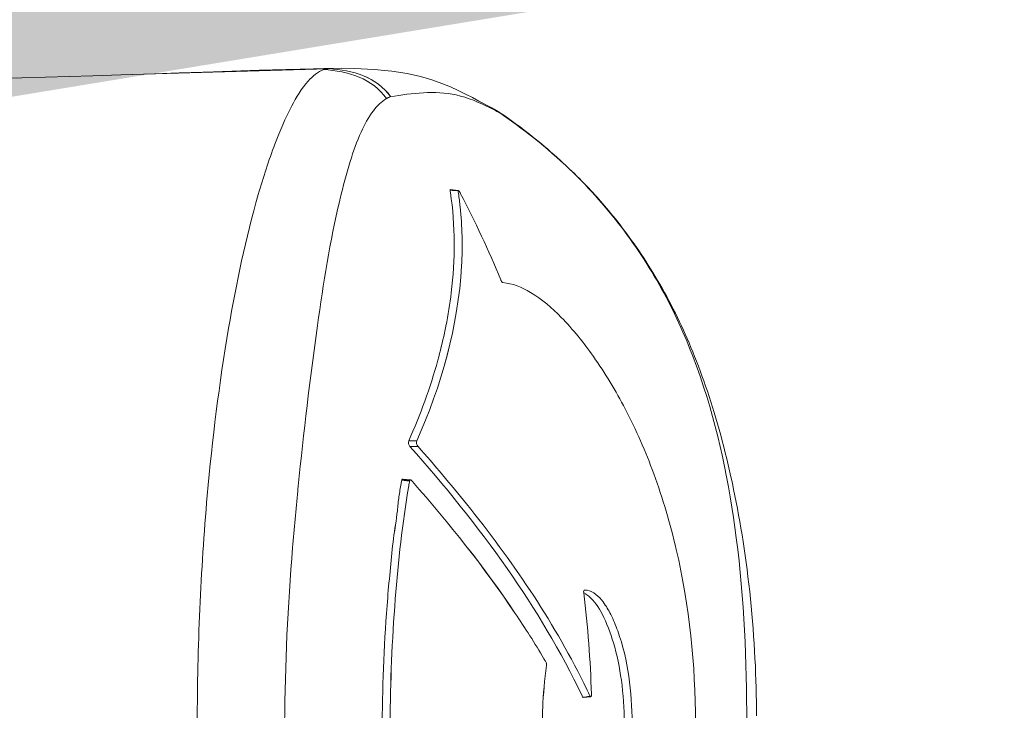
# Model space of a CAD drawing. Header units: millimetres. Extents: x -125266 to 274256, y -711690 to -301689.
# Tile 226 of 256: x -60295 to -60256, y -349512 to -349485. Entities that reach past the tile are written whole.
import ezdxf

# ---------------------------------------------------------------- set-up
doc = ezdxf.new("R2010")
doc.units = ezdxf.units.MM
doc.linetypes.add('CONTINOUS', pattern=[0])
for name, color, linetype, lineweight in [('ARCH', 7, 'Continuous', 0), ('Equipment', 8, 'Continuous', 0), ('Legend', 5, 'Continuous', 0), ('MEPTEK HVAC-Kitchen Fresh Air Duct', 3, 'Continuous', 30), ('MEPTEK-TEXT1', 7, 'Continuous', 30)]:
    doc.layers.add(name, color=color, linetype=linetype, lineweight=lineweight)
doc.layers.add('Equipment Name', color=7, linetype='Continuous')
doc.layers.add('Light Equipment', color=8, linetype='Continuous')
doc.styles.get("Standard").update_dxf_attribs({"font": 'ARIALN.TTF'})
doc.styles.add('Times New Roman', font='times.ttf', dxfattribs={"height": 150})
doc.dimstyles.new('ARA-125', dxfattribs={"dimtxt": 200, "dimasz": 75, "dimexe": 0, "dimexo": 75, "dimgap": 7.5, "dimtad": 0, "dimdec": 0, "dimrnd": 5, "dimdsep": 46, "dimtxsty": 'Times New Roman', "dimblk": 'ARCHTICK', "dimcen": 56.25, "dimdle": 56.25, "dimclrd": 256, "dimclre": 256, "dimclrt": 256, "dimazin": 3, "dimtfac": 1, "dimtdec": 0, "dimtix": 1, "dimtmove": 1, "dimatfit": 3, "dimfxl": 0, "dimtolj": 1, "dimlwd": -1, "dimlwe": 0, "dimarcsym": 0})

# ---------------------------------------------------------------- blocks, each defined once
blk = doc.blocks.new('A$Cd2e81cef')
at = {"layer": 'Equipment', "lineweight": 0}
for p, q in [((303.704, 516.188), (302.508, 475.895)), ((302.475, 474.807), (302.508, 475.895)), ((302.475, 474.807), (302.235, 466.707)), ((302.408, 472.6), (302.475, 474.807)), ((302.424, 473.181), (302.402, 472.529)), ((302.234, 466.881), (302.408, 472.6)), ((302.402, 472.529), (302.394, 472.284)), ((302.386, 472.061), (302.379, 471.86)), ((302.394, 472.284), (302.386, 472.061)), ((302.379, 471.86), (302.37, 471.609)), ((302.365, 471.452), (302.355, 471.18)), ((302.37, 471.609), (302.365, 471.452)), ((302.355, 471.18), (302.296, 469.403)), ((302.296, 469.403), (302.267, 468.358)), ((302.267, 468.358), (302.241, 467.261)), ((318.529, 467.88), (318.555, 467.882)), ((318.555, 467.882), (318.619, 467.889)), ((318.619, 467.889), (318.674, 467.894)), ((318.674, 467.894), (318.711, 467.898)), ((302.237, 467.055), (302.228, 466.692)), ((302.241, 467.261), (302.237, 467.055)), ((302.217, 466.182), (302.221, 466.67)), ((302.221, 466.67), (302.222, 466.708)), ((302.228, 466.692), (302.227, 466.672)), ((302.228, 466.707), (302.234, 466.881)), ((318.259, 463.803), (318.28, 463.499)), ((318.268, 463.783), (318.28, 463.77)), ((318.28, 463.77), (318.3, 463.5)), ((318.302, 463.84), (318.309, 463.745)), ((318.309, 463.745), (318.313, 463.686)), ((318.313, 463.686), (318.317, 463.635)), ((318.317, 463.635), (318.321, 463.584)), ((318.321, 463.584), (318.325, 463.533)), ((316.762, 463.566), (316.763, 463.251)), ((316.983, 463.516), (316.983, 463.201)), ((318.348, 463.423), (318.303, 463.462)), ((318.308, 463.529), (318.325, 463.533)), ((306.956, 461.945), (306.985, 461.633)), ((306.975, 461.951), (306.965, 461.952)), ((306.975, 461.951), (306.978, 461.917)), ((306.978, 461.917), (306.985, 461.855)), ((306.985, 461.855), (307.007, 461.638)), ((303.498, 460.829), (303.738, 460.378)), ((303.74, 460.375), (303.738, 460.378)), ((304.139, 459.721), (303.984, 459.971)), ((310.483, 459.968), (310.472, 459.972)), ((304.139, 459.721), (304.255, 459.562)), ((326.718, 456.799), (326.766, 456.777)), ((326.761, 456.737), (326.75, 456.629)), ((326.751, 456.463), (326.785, 456.757)), ((326.765, 456.777), (326.761, 456.737)), ((322.743, 456.646), (322.827, 456.536)), ((326.592, 456.549), (326.663, 456.515)), ((326.663, 456.515), (326.686, 456.505)), ((326.686, 456.505), (326.734, 456.482)), ((326.744, 456.58), (326.734, 456.482)), ((326.734, 456.482), (326.744, 456.476)), ((326.75, 456.629), (326.744, 456.58))]:
    blk.add_line(p, q, dxfattribs=at)
for points in [[(302.217, 466.182), (302.227, 465.688), (302.263, 464.914), (302.328, 464.226), (302.423, 463.624), (302.54, 463.107), (302.671, 462.662), (302.808, 462.278), (302.948, 461.94), (303.088, 461.632), (303.227, 461.349), (303.365, 461.08), (303.498, 460.829)], [(303.739, 460.375), (303.817, 460.234), (303.909, 460.074)], [(303.909, 460.074), (304.009, 459.914), (304.103, 459.773)], [(304.255, 459.562), (304.333, 459.456), (304.408, 459.354), (304.483, 459.254), (304.559, 459.155), (304.635, 459.055), (304.714, 458.954), (304.795, 458.85), (304.879, 458.743), (304.968, 458.633), (305.061, 458.518), (305.158, 458.399), (305.261, 458.276), (305.367, 458.151), (305.477, 458.024), (305.587, 457.897), (305.698, 457.772), (305.808, 457.65), (305.916, 457.533), (306.021, 457.419), (306.125, 457.309), (306.228, 457.202), (306.329, 457.098), (306.428, 456.997), (306.526, 456.899), (306.621, 456.804), (306.715, 456.713), (306.806, 456.625), (306.896, 456.54), (306.983, 456.458), (307.07, 456.378), (307.155, 456.3), (307.239, 456.224), (307.324, 456.149), (307.41, 456.074), (307.497, 455.997), (307.589, 455.919), (307.684, 455.839), (307.783, 455.756), (307.886, 455.671), (307.992, 455.584), (308.101, 455.496), (308.213, 455.407), (308.328, 455.317), (308.445, 455.227), (308.564, 455.137), (308.686, 455.045), (308.811, 454.954), (308.938, 454.862), (309.067, 454.769), (309.199, 454.677), (309.334, 454.584), (309.471, 454.491), (309.611, 454.398), (309.753, 454.306), (309.897, 454.213), (310.043, 454.121), (310.192, 454.03), (310.343, 453.938), (310.496, 453.848), (310.651, 453.758), (310.807, 453.669), (310.966, 453.581), (311.126, 453.494), (311.288, 453.407), (311.451, 453.322), (311.615, 453.239), (311.779, 453.156), (311.944, 453.075), (312.11, 452.996), (312.274, 452.919), (312.439, 452.843), (312.603, 452.77), (312.769, 452.696), (312.939, 452.623), (313.113, 452.55), (313.29, 452.477), (313.471, 452.404), (313.655, 452.331), (313.843, 452.259), (314.033, 452.187), (314.227, 452.116), (314.424, 452.046), (314.624, 451.976), (314.826, 451.907), (315.031, 451.839), (315.239, 451.771), (315.449, 451.705), (315.661, 451.639), (315.877, 451.575), (316.095, 451.511), (316.315, 451.448), (316.539, 451.387), (316.765, 451.326), (316.994, 451.266), (317.225, 451.207), (317.459, 451.15), (317.695, 451.093), (317.932, 451.038), (318.172, 450.984), (318.414, 450.931), (318.658, 450.88), (318.904, 450.829), (319.152, 450.78), (319.403, 450.732), (319.656, 450.686), (319.912, 450.64), (320.17, 450.596), (320.432, 450.553), (320.696, 450.511), (320.964, 450.47), (321.235, 450.431), (321.51, 450.393), (321.788, 450.356), (322.07, 450.321), (322.353, 450.287), (322.64, 450.255), (322.928, 450.225), (323.217, 450.196), (323.508, 450.169), (323.8, 450.144), (324.092, 450.121), (324.384, 450.1), (324.675, 450.08), (324.965, 450.062), (325.254, 450.047), (325.541, 450.033), (325.826, 450.021), (326.11, 450.01), (326.392, 450.002), (326.672, 449.995), (326.949, 449.989), (327.222, 449.986), (327.491, 449.983)]]:
    blk.add_lwpolyline(points, dxfattribs=at)
for centre, radius, start, end in [((327.804, 370.226), 101.595, 90.01706, 95.03229), ((311.08, 467.433), 8.881, 184.6908, 184.9322), ((305.372, 465.904), 3.256, 162.5679, 163.1344), ((314.115, 437.766), 29.28, 103.3127, 103.4262), ((315, 483.896), 20.326, 279.3479, 279.7119), ((324.456, 428.484), 35.581, 99.6094, 99.9221), ((308.676, 480.252), 18.492, 281.2374, 282.0985), ((308.96, 474.47), 12.675, 260.9899, 261.4231), ((308.971, 474.181), 12.696, 261.098, 261.5295), ((326.633, 498.995), 42.236, 242.4436, 247.5038), ((309.002, 474.395), 12.912, 261.5352, 263.8616), ((324.11, 473.88), 24.464, 214.6473, 215.3344), ((310.219, 459.361), 0.662, 64.4091, 66.547), ((342.288, 487.013), 33.391, 239.3504, 239.6184), ((323.164, 456.691), 0.576, 177.7127, 188.6079), ((327.881, 498.533), 42.119, 262.9213, 268.3244), ((338.83, 482.176), 28.398, 243.6295, 244.4737), ((326.653, 456.692), 0.26, 269.1963, 274.2656)]:
    blk.add_arc(centre, radius, start, end, dxfattribs=at)
for points, start_tangent, end_tangent in [([(318.892, 471.429), (312.362, 470.596), (307.145, 469.437), (305.175, 468.79), (303.689, 468.132), (302.715, 467.487), (302.266, 466.88)], (-0.996065, -0.088621), (-0.29848, -0.954416)), ([(318.711, 467.898), (320.927, 468.1), (327.774, 468.413)], (0.995066, 0.099214), (0.999959, 0.009101)), ([(307.373, 466.259), (312.256, 467.127), (318.529, 467.88)], (0.973127, 0.230268), (0.994938, 0.100491)), ([(302.256, 466.849), (302.228, 466.707)], (-0.288999, -0.957329), (-0.03212, -0.999484)), ([(303.326, 464.273), (302.511, 465.336), (302.232, 466.67)], (-0.824735, 0.56552), (-0.08599, 0.996296)), ([(302.266, 466.88), (302.562, 465.502), (303.399, 464.433)], (0.083056, -0.996545), (0.826972, -0.562244)), ([(303.399, 464.433), (303.877, 464.945), (304.706, 465.424), (305.855, 465.849), (307.316, 466.246)], (0.493413, 0.869795), (0.972669, 0.232196)), ([(303.326, 464.273), (303.399, 464.433)], (0.329393, 0.944193), (0.493413, 0.869795)), ([(318.429, 463.861), (318.943, 463.948), (319.49, 464.008), (320.579, 464.159), (321.718, 464.281), (322.888, 464.387), (327.774, 464.6)], (0.985723, 0.168372), (0.99998, 0.006283)), ([(303.763, 460.39), (303.26, 461.717), (303.326, 464.273)], (-0.451452, 0.892295), (0.160114, 0.987098)), ([(318.516, 463.566), (322.932, 464.091), (327.774, 464.289)], (0.985966, 0.166945), (0.999995, 0.003268)), ([(316.983, 463.516), (316.762, 463.566)], (-0.745057, 0.667001), (-0.911159, -0.412056)), ([(318.302, 463.84), (318.269, 463.826), (318.259, 463.803)], (-0.986773, -0.162107), (0.093353, -0.995633)), ([(318.259, 463.803), (318.262, 463.793), (318.268, 463.783)], (0.093353, -0.995633), (0.586921, -0.809644)), ([(307.621, 461.557), (309.929, 461.502), (316.763, 463.251)], (0.994256, -0.107029), (0.913123, 0.407683)), ([(312.552, 462.17), (313.614, 462.43), (316.762, 463.566)], (0.977794, 0.209569), (0.912924, 0.408129)), ([(316.763, 463.251), (316.983, 463.201)], (0.917725, 0.397216), (0.755875, -0.654716)), ([(316.983, 463.516), (321.744, 459.725), (326.718, 456.799)], (0.747402, -0.664373), (0.904416, -0.426652)), ([(316.983, 463.201), (319.22, 461.31), (326.216, 456.732)], (0.747568, -0.664185), (0.895958, -0.44414)), ([(318.28, 463.499), (318.287, 463.516), (318.308, 463.529)], (-0.065481, 0.997854), (0.943333, 0.331848)), ([(318.303, 463.462), (318.287, 463.481), (318.28, 463.499)], (-0.733188, 0.680026), (-0.065481, 0.997854)), ([(325.265, 458.286), (323.494, 459.407), (318.348, 463.423)], (-0.860303, 0.509783), (-0.749844, 0.661615)), ([(307.069, 461.937), (310.981, 461.906), (312.28, 462.114)], (0.988816, -0.14914), (0.980833, 0.19485)), ([(306.965, 461.952), (306.958, 461.95), (306.956, 461.945)], (-0.992973, -0.118345), (0.009018, -0.999959)), ([(306.991, 461.63), (306.994, 461.637), (307.007, 461.638)], (-0.147854, 0.989009), (0.990952, -0.134215)), ([(307.093, 461.55), (307.057, 461.571), (306.991, 461.63)], (-0.876633, 0.48116), (-0.147854, 0.989009)), ([(303.984, 459.971), (303.74, 460.375)], (-0.568547, 0.822651), (-0.468462, 0.883484)), ([(303.984, 459.971), (303.764, 460.388)], (-0.478427, 0.878128), (-0.451663, 0.892189)), ([(327.774, 450.369), (320.546, 450.776), (314.271, 452.18), (311.489, 453.343), (308.904, 454.906), (306.461, 456.977), (304.152, 459.731)], (-1, 0), (-0.578367, 0.815777)), ([(310.584, 459.897), (310.578, 459.91), (310.505, 459.958)], (-0.071251, 0.997458), (-0.901648, 0.432471)), ([(327.774, 452.37), (321.002, 453.12), (318.044, 454), (315.517, 455.114), (313.472, 456.353), (311.941, 457.612), (310.966, 458.809), (310.584, 459.897)], (-1, 0.00097), (-0.071251, 0.997458)), ([(325.527, 458.188), (325.429, 458.205)], (-0.991225, -0.132187), (0.177979, 0.984034)), ([(327.774, 458.351), (327.192, 458.335), (325.527, 458.188)], (-0.999955, -0.009439), (-0.991225, -0.132187)), ([(322.69, 456.735), (322.651, 456.737), (322.588, 456.714)], (-0.994025, 0.109152), (-0.040427, -0.999183)), ([(322.678, 456.736), (322.743, 456.646)], (0.521288, -0.853381), (0.613566, -0.789643)), ([(326.782, 456.757), (326.778, 456.767), (326.765, 456.777)], (0.104649, 0.994509), (-0.904715, 0.426018)), ([(322.594, 456.605), (323.05, 455.975), (323.539, 455.677), (324.179, 455.407), (327.774, 454.843)], (0.149587, -0.988749), (0.999977, -0.006724)), ([(322.827, 456.536), (323.518, 456.018), (324.64, 455.573), (326.107, 455.265), (327.774, 455.148)], (0.619322, -0.785137), (0.999984, -0.00562)), ([(326.751, 456.463), (326.745, 456.452), (326.672, 456.433)], (-0.082465, -0.996594), (-0.997265, -0.073909)), ([(326.744, 456.476), (326.75, 456.469), (326.751, 456.463)], (0.76242, -0.647083), (-0.082465, -0.996594))]:
    blk.add_spline(points, degree=3, dxfattribs=dict(at, start_tangent=start_tangent, end_tangent=end_tangent))
blk = doc.blocks.new('ARCH')
at = {"layer": 'Legend', "ltscale": 15}
h = blk.add_hatch(dxfattribs=at)
h.set_pattern_fill('SACNCR', color=8, scale=25, style=0)
h.paths.add_polyline_path([(-61250.088, -341786.991), (-61250.088, -342091.08), (-61250.083, -342091.08), (-61250.092, -342141.08), (-61250.088, -344307.944), (-61181.176, -344307.944), (-61181.176, -344307.917), (-61169.146, -344307.918), (-60630.753, -344307.944), (-60630.795, -344919.986), (-60630.796, -344932.016), (-61250.088, -344932.016), (-61250.088, -351457.055), (-61395.169, -351457.055), (-61395.174, -351557.055), (-60383.163, -351557.055), (-60383.163, -352683.696), (-61393.161, -352683.696), (-61393.178, -352783.696), (-60283.163, -352783.696), (-60283.163, -351457.055), (-61150.088, -351457.055), (-61150.088, -346631.991), (-57589.316, -346631.991), (-57474.439, -346517.115), (-57545.15, -346446.404), (-57630.737, -346531.991), (-57700.737, -346531.991), (-57700.737, -346581.991), (-58200.737, -346581.991), (-58200.737, -346531.991), (-58300.737, -346531.991), (-58300.737, -346581.991), (-58800.737, -346581.991), (-58800.737, -346531.991), (-58980.796, -346531.991), (-58980.796, -346426.033), (-59030.796, -346426.033), (-59030.796, -346026.033), (-58980.796, -346026.033), (-58980.796, -345956.033), (-59080.796, -345956.033), (-59080.796, -346531.991), (-61150.088, -346531.991), (-61150.088, -345032.016), (-60530.796, -345032.016), (-60530.796, -344606.991), (-59080.796, -344606.991), (-59080.796, -345032.033), (-58980.796, -345032.033), (-58980.796, -344506.991), (-60530.796, -344506.991), (-60530.796, -344207.944), (-61150.088, -344207.944), (-61150.088, -341886.991), (-56700.088, -341886.991), (-56700.088, -344932.033), (-58020.796, -344932.033), (-58020.796, -345032.033), (-56700.088, -345032.033), (-56700.088, -345601.342), (-56785.717, -345686.971), (-56715.006, -345757.682), (-56600.088, -345642.763), (-56600.088, -341886.991), (-51541.432, -341886.991), (-51541.432, -345439.412, 0.002965), (-51441.432, -345409.725), (-51441.432, -341886.991), (-47645.927, -341886.991), (-47645.927, -344723.181), (-47445.927, -344723.181), (-47445.927, -344623.181), (-47545.927, -344623.181), (-47545.927, -341886.991), (-45935.927, -341886.991), (-45935.927, -344623.181), (-46521.927, -344623.181), (-46521.927, -344723.181), (-45835.927, -344723.181), (-45835.927, -341786.991), (-45958.876, -341786.991), (-45958.876, -341787.859), (-46008.876, -341787.856)])
h = blk.add_hatch(dxfattribs=at)
h.set_pattern_fill('SACNCR', color=8, scale=25, style=0)
h.paths.add_polyline_path([(-61250.088, -341786.991), (-61250.088, -342091.08), (-61250.083, -342091.08), (-61250.092, -342141.08), (-61250.088, -344307.944), (-61181.176, -344307.944), (-61181.176, -344307.917), (-61169.146, -344307.918), (-60630.753, -344307.944), (-60630.795, -344919.986), (-60630.796, -344932.016), (-61250.088, -344932.016), (-61250.088, -351457.055), (-61395.169, -351457.055), (-61395.174, -351557.055), (-60383.163, -351557.055), (-60383.163, -352683.696), (-61393.161, -352683.696), (-61393.178, -352783.696), (-60283.163, -352783.696), (-60283.163, -351457.055), (-61150.088, -351457.055), (-61150.088, -346631.991), (-57589.316, -346631.991), (-57474.439, -346517.115), (-57545.15, -346446.404), (-57630.737, -346531.991), (-57700.737, -346531.991), (-57700.737, -346581.991), (-58200.737, -346581.991), (-58200.737, -346531.991), (-58300.737, -346531.991), (-58300.737, -346581.991), (-58800.737, -346581.991), (-58800.737, -346531.991), (-58980.796, -346531.991), (-58980.796, -346426.033), (-59030.796, -346426.033), (-59030.796, -346026.033), (-58980.796, -346026.033), (-58980.796, -345956.033), (-59080.796, -345956.033), (-59080.796, -346531.991), (-61150.088, -346531.991), (-61150.088, -345032.016), (-60530.796, -345032.016), (-60530.796, -344606.991), (-59080.796, -344606.991), (-59080.796, -345032.033), (-58980.796, -345032.033), (-58980.796, -344506.991), (-60530.796, -344506.991), (-60530.796, -344207.944), (-61150.088, -344207.944), (-61150.088, -341886.991), (-56700.088, -341886.991), (-56700.088, -344932.033), (-58020.796, -344932.033), (-58020.796, -345032.033), (-56700.088, -345032.033), (-56700.088, -345601.342), (-56785.717, -345686.971), (-56715.006, -345757.682), (-56600.088, -345642.763), (-56600.088, -341886.991), (-51541.432, -341886.991), (-51541.432, -345439.412, 0.002965), (-51441.432, -345409.725), (-51441.432, -341886.991), (-47645.927, -341886.991), (-47645.927, -344723.181), (-47445.927, -344723.181), (-47445.927, -344623.181), (-47545.927, -344623.181), (-47545.927, -341886.991), (-45935.927, -341886.991), (-45935.927, -344623.181), (-46521.927, -344623.181), (-46521.927, -344723.181), (-45835.927, -344723.181), (-45835.927, -341786.991), (-45958.876, -341786.991), (-45958.876, -341787.859), (-46008.876, -341787.856)])
at = {"layer": 'Legend'}
h = blk.add_hatch(dxfattribs=at)
h.set_pattern_fill('STARS', color=8, scale=10)
h.set_pattern_definition([(0, (0, 0), (0, 54.9926), [31.75, -31.75]), (60, (0, 0), (-47.624989, 27.4963), [31.75, -31.75]), (120, (15.875, 27.496), (-47.624989, -27.4963), [31.75, -31.75])])
edge = h.paths.add_edge_path()
edge.add_arc((-54302.691, -350408.01), 3690.308, 160.836283, 191.66269, ccw=False)
edge.add_arc((-60350.34, -348256.159), 2729.003, 339.842064, 374.084843)
edge.add_line((-57703.38, -347592.033), (-57806.604, -347592.033))
edge.add_arc((-60350.34, -348256.159), 2629.003, -20.176542, 14.632316, ccw=False)
edge.add_arc((-54302.691, -350408.01), 3790.308, 160.822957, 191.12402)
edge.add_arc((-59222.417, -351398.776), 1228.352, -57.450296, 12.195579, ccw=False)
edge.add_line((-58561.525, -352434.184), (-60283.163, -352434.184))
edge.add_line((-60283.163, -352434.184), (-60283.163, -352534.184))
edge.add_line((-60283.163, -352534.184), (-58536.27, -352534.184))
edge.add_arc((-59548.393, -350742.805), 2057.531, 299.466303, 300.807517)
edge.add_arc((-59222.417, -351398.776), 1328.352, 303.222831, 370.618387)
at = {"layer": 'Light Equipment', "lineweight": 0}
for p, q in [((-60332.232, -349488.759), (-60291.94, -349487.563)), ((-60290.852, -349487.53), (-60291.94, -349487.563)), ((-60290.852, -349487.53), (-60282.751, -349487.29)), ((-60288.644, -349487.463), (-60290.852, -349487.53)), ((-60289.225, -349487.479), (-60288.573, -349487.457)), ((-60282.925, -349487.288), (-60288.644, -349487.463)), ((-60288.573, -349487.457), (-60288.328, -349487.449)), ((-60288.328, -349487.449), (-60288.105, -349487.441)), ((-60288.105, -349487.441), (-60287.904, -349487.434)), ((-60287.904, -349487.434), (-60287.653, -349487.425)), ((-60287.653, -349487.425), (-60287.496, -349487.42)), ((-60287.496, -349487.42), (-60287.224, -349487.41)), ((-60287.224, -349487.41), (-60285.447, -349487.351)), ((-60285.447, -349487.351), (-60284.402, -349487.322)), ((-60284.402, -349487.322), (-60283.305, -349487.296)), ((-60283.305, -349487.296), (-60283.099, -349487.292)), ((-60283.099, -349487.292), (-60282.736, -349487.283)), ((-60282.751, -349487.283), (-60282.925, -349487.288)), ((-60282.714, -349487.276), (-60282.752, -349487.277)), ((-60282.736, -349487.283), (-60282.717, -349487.282)), ((-60282.226, -349487.272), (-60282.714, -349487.276)), ((-60276.873, -349488.553), (-60276.422, -349488.793)), ((-60276.419, -349488.795), (-60276.422, -349488.793)), ((-60275.766, -349489.194), (-60276.015, -349489.039)), ((-60275.766, -349489.194), (-60275.606, -349489.31)), ((-60277.995, -349492.03), (-60277.996, -349492.02)), ((-60277.995, -349492.03), (-60277.961, -349492.033)), ((-60277.989, -349492.011), (-60277.677, -349492.04)), ((-60277.961, -349492.033), (-60277.899, -349492.039)), ((-60277.899, -349492.039), (-60277.682, -349492.062)), ((-60276.012, -349495.538), (-60276.017, -349495.527)), ((-60279.61, -349501.817), (-60279.295, -349501.817)), ((-60279.56, -349502.038), (-60279.245, -349502.038)), ((-60279.847, -349503.314), (-60279.543, -349503.335)), ((-60279.827, -349503.323), (-60279.814, -349503.335)), ((-60283.933, -349503.674), (-60283.938, -349503.729)), ((-60283.926, -349503.61), (-60283.933, -349503.674)), ((-60283.924, -349503.584), (-60283.926, -349503.61)), ((-60279.884, -349503.357), (-60279.789, -349503.364)), ((-60279.814, -349503.335), (-60279.544, -349503.355)), ((-60279.789, -349503.364), (-60279.73, -349503.368)), ((-60279.73, -349503.368), (-60279.679, -349503.372)), ((-60279.679, -349503.372), (-60279.628, -349503.376)), ((-60279.628, -349503.376), (-60279.577, -349503.38)), ((-60279.573, -349503.363), (-60279.577, -349503.38)), ((-60279.467, -349503.403), (-60279.507, -349503.358)), ((-60283.938, -349503.729), (-60283.942, -349503.766)), ((-60272.69, -349507.798), (-60272.58, -349507.882)), ((-60272.843, -349511.773), (-60272.821, -349511.821)), ((-60272.593, -349511.647), (-60272.559, -349511.718)), ((-60272.559, -349511.718), (-60272.549, -349511.741)), ((-60272.549, -349511.741), (-60272.526, -349511.789)), ((-60272.821, -349511.82), (-60272.781, -349511.816)), ((-60272.507, -349511.806), (-60272.801, -349511.84)), ((-60272.781, -349511.816), (-60272.673, -349511.805)), ((-60272.673, -349511.805), (-60272.624, -349511.799)), ((-60272.624, -349511.799), (-60272.526, -349511.789)), ((-60272.526, -349511.789), (-60272.52, -349511.799))]:
    blk.add_line(p, q, dxfattribs=at)
for points in [[(-60282.226, -349487.272), (-60281.732, -349487.282), (-60280.958, -349487.318), (-60280.27, -349487.383), (-60279.668, -349487.478), (-60279.151, -349487.595), (-60278.706, -349487.726), (-60278.322, -349487.863), (-60277.984, -349488.003), (-60277.676, -349488.143), (-60277.393, -349488.282), (-60277.124, -349488.42), (-60276.873, -349488.553)], [(-60276.419, -349488.794), (-60276.278, -349488.872), (-60276.118, -349488.964)], [(-60276.118, -349488.964), (-60275.958, -349489.064), (-60275.817, -349489.158)], [(-60275.606, -349489.31), (-60275.5, -349489.388), (-60275.398, -349489.463), (-60275.298, -349489.538), (-60275.199, -349489.614), (-60275.099, -349489.69), (-60274.998, -349489.769), (-60274.894, -349489.85), (-60274.787, -349489.934), (-60274.677, -349490.023), (-60274.562, -349490.116), (-60274.443, -349490.213), (-60274.32, -349490.316), (-60274.195, -349490.422), (-60274.068, -349490.532), (-60273.941, -349490.642), (-60273.816, -349490.753), (-60273.694, -349490.863), (-60273.577, -349490.971), (-60273.463, -349491.076), (-60273.353, -349491.18), (-60273.246, -349491.283), (-60273.142, -349491.384), (-60273.041, -349491.483), (-60272.943, -349491.58), (-60272.848, -349491.676), (-60272.757, -349491.77), (-60272.669, -349491.861), (-60272.584, -349491.951), (-60272.502, -349492.038), (-60272.422, -349492.124), (-60272.344, -349492.21), (-60272.268, -349492.294), (-60272.193, -349492.379), (-60272.118, -349492.465), (-60272.041, -349492.552), (-60271.963, -349492.644), (-60271.883, -349492.739), (-60271.8, -349492.838), (-60271.715, -349492.941), (-60271.628, -349493.047), (-60271.54, -349493.156), (-60271.451, -349493.268), (-60271.362, -349493.383), (-60271.271, -349493.5), (-60271.181, -349493.619), (-60271.089, -349493.741), (-60270.998, -349493.866), (-60270.906, -349493.993), (-60270.813, -349494.122), (-60270.721, -349494.254), (-60270.628, -349494.389), (-60270.535, -349494.526), (-60270.442, -349494.665), (-60270.35, -349494.807), (-60270.257, -349494.952), (-60270.165, -349495.098), (-60270.074, -349495.247), (-60269.983, -349495.398), (-60269.892, -349495.551), (-60269.802, -349495.706), (-60269.713, -349495.862), (-60269.625, -349496.021), (-60269.538, -349496.181), (-60269.451, -349496.343), (-60269.366, -349496.506), (-60269.283, -349496.67), (-60269.2, -349496.834), (-60269.119, -349496.999), (-60269.04, -349497.164), (-60268.963, -349497.329), (-60268.887, -349497.494), (-60268.814, -349497.658), (-60268.741, -349497.824), (-60268.667, -349497.994), (-60268.594, -349498.168), (-60268.521, -349498.345), (-60268.448, -349498.526), (-60268.376, -349498.71), (-60268.303, -349498.898), (-60268.232, -349499.088), (-60268.16, -349499.282), (-60268.09, -349499.479), (-60268.02, -349499.679), (-60267.951, -349499.881), (-60267.883, -349500.086), (-60267.815, -349500.294), (-60267.749, -349500.504), (-60267.683, -349500.716), (-60267.619, -349500.932), (-60267.555, -349501.15), (-60267.492, -349501.37), (-60267.431, -349501.594), (-60267.37, -349501.82), (-60267.31, -349502.049), (-60267.251, -349502.28), (-60267.194, -349502.514), (-60267.137, -349502.75), (-60267.082, -349502.987), (-60267.028, -349503.227), (-60266.975, -349503.469), (-60266.924, -349503.713), (-60266.873, -349503.959), (-60266.824, -349504.207), (-60266.776, -349504.458), (-60266.73, -349504.711), (-60266.684, -349504.967), (-60266.64, -349505.225), (-60266.597, -349505.487), (-60266.555, -349505.751), (-60266.514, -349506.019), (-60266.475, -349506.29), (-60266.437, -349506.565), (-60266.4, -349506.843), (-60266.365, -349507.125), (-60266.331, -349507.408), (-60266.299, -349507.694), (-60266.269, -349507.983), (-60266.24, -349508.272), (-60266.213, -349508.563), (-60266.188, -349508.855), (-60266.165, -349509.147), (-60266.144, -349509.439), (-60266.124, -349509.73), (-60266.106, -349510.02), (-60266.091, -349510.309), (-60266.077, -349510.596), (-60266.065, -349510.881), (-60266.054, -349511.165), (-60266.046, -349511.447), (-60266.039, -349511.727), (-60266.033, -349512.004), (-60266.03, -349512.277), (-60266.028, -349512.545)]]:
    blk.add_lwpolyline(points, dxfattribs=at)
for centre, radius, start, end in [((-60281.948, -349490.427), 3.256, 106.8656, 107.4321), ((-60283.477, -349496.135), 8.881, 85.0678, 85.3092), ((-60289.924, -349509.165), 24.464, 54.6656, 55.3527), ((-60290.514, -349494.015), 12.675, 8.5769, 9.0101), ((-60290.225, -349494.026), 12.696, 8.4705, 8.902), ((-60290.439, -349494.057), 12.912, 6.1384, 8.4648), ((-60315.039, -349511.688), 42.236, 22.4962, 27.5564), ((-60253.81, -349499.17), 29.28, 166.5738, 166.6873), ((-60275.405, -349495.274), 0.662, 203.453, 205.5909), ((-60296.296, -349493.731), 18.492, 347.9015, 348.7626), ((-60299.94, -349500.055), 20.326, 350.2881, 350.6521), ((-60244.528, -349509.51), 35.581, 170.0779, 170.3906), ((-60186.27, -349512.859), 101.595, 174.96771, 179.98294), ((-60314.577, -349512.936), 42.119, 1.6756, 7.0787), ((-60272.735, -349508.219), 0.576, 81.3921, 92.2873), ((-60303.057, -349527.343), 33.391, 30.3816, 30.6496), ((-60298.22, -349523.885), 28.398, 25.5263, 26.3705), ((-60272.736, -349511.708), 0.26, 355.7344, 0.8037)]:
    blk.add_arc(centre, radius, start, end, dxfattribs=at)
for points, start_tangent, end_tangent in [([(-60287.473, -349503.947), (-60286.64, -349497.417), (-60285.481, -349492.2), (-60284.834, -349490.23), (-60284.176, -349488.744), (-60283.531, -349487.77), (-60282.924, -349487.321)], (0.088621, 0.996065), (0.954416, 0.29848)), ([(-60282.924, -349487.321), (-60281.546, -349487.617), (-60280.477, -349488.454)], (0.996545, -0.083056), (0.562244, -0.826972)), ([(-60282.893, -349487.311), (-60282.751, -349487.283)], (0.957329, 0.288999), (0.999484, 0.03212)), ([(-60280.318, -349488.381), (-60281.381, -349487.566), (-60282.714, -349487.286)], (-0.56552, 0.824735), (-0.996296, 0.08599)), ([(-60276.434, -349488.818), (-60277.761, -349488.315), (-60280.318, -349488.381)], (-0.892295, 0.451452), (-0.987098, -0.160114)), ([(-60280.477, -349488.454), (-60280.989, -349488.932), (-60281.468, -349489.761), (-60281.893, -349490.91), (-60282.29, -349492.371)], (-0.869795, -0.493413), (-0.232196, -0.972669)), ([(-60280.318, -349488.381), (-60280.477, -349488.454)], (-0.944193, -0.329393), (-0.869795, -0.493413)), ([(-60276.015, -349489.039), (-60276.432, -349488.819)], (-0.878128, 0.478427), (-0.892189, 0.451663)), ([(-60276.015, -349489.039), (-60276.419, -349488.795)], (-0.822651, 0.568547), (-0.883484, 0.468462)), ([(-60266.413, -349512.829), (-60266.82, -349505.601), (-60268.224, -349499.326), (-60269.387, -349496.544), (-60270.95, -349493.959), (-60273.021, -349491.516), (-60275.775, -349489.207)], (0, 1), (-0.815777, 0.578367)), ([(-60277.981, -349492.124), (-60277.95, -349496.036), (-60278.158, -349497.335)], (0.14914, -0.988816), (-0.19485, -0.980833)), ([(-60277.996, -349492.02), (-60277.994, -349492.013), (-60277.989, -349492.011)], (0.118345, 0.992973), (0.999959, -0.009018)), ([(-60277.674, -349492.046), (-60277.681, -349492.049), (-60277.682, -349492.062)], (-0.989009, 0.147854), (0.134215, -0.990952)), ([(-60277.594, -349492.148), (-60277.615, -349492.112), (-60277.674, -349492.046)], (-0.48116, 0.876633), (-0.989009, 0.147854)), ([(-60282.303, -349492.428), (-60283.171, -349497.311), (-60283.924, -349503.584)], (-0.230268, -0.973127), (-0.100491, -0.994938)), ([(-60277.601, -349492.676), (-60277.547, -349494.984), (-60279.295, -349501.817)], (0.107029, -0.994256), (-0.407683, -0.913123)), ([(-60275.941, -349495.639), (-60275.954, -349495.633), (-60276.002, -349495.56)], (-0.997458, 0.071251), (-0.432471, 0.901648)), ([(-60268.414, -349512.829), (-60269.164, -349506.057), (-60270.044, -349503.099), (-60271.158, -349500.572), (-60272.397, -349498.527), (-60273.656, -349496.996), (-60274.853, -349496.021), (-60275.941, -349495.639)], (-0.00097, 1), (-0.997458, 0.071251)), ([(-60278.214, -349497.607), (-60278.474, -349498.669), (-60279.61, -349501.817)], (-0.209569, -0.977794), (-0.408129, -0.912924)), ([(-60279.56, -349502.038), (-60279.61, -349501.817)], (-0.667001, 0.745057), (0.412056, 0.911159)), ([(-60279.56, -349502.038), (-60275.769, -349506.799), (-60272.843, -349511.773)], (0.664373, -0.747402), (0.426652, -0.904416)), ([(-60279.295, -349501.817), (-60279.245, -349502.038)], (-0.397216, -0.917725), (0.654716, -0.755875)), ([(-60279.245, -349502.038), (-60277.354, -349504.275), (-60272.776, -349511.271)], (0.664185, -0.747568), (0.44414, -0.895958)), ([(-60279.884, -349503.357), (-60279.87, -349503.324), (-60279.847, -349503.314)], (0.162107, 0.986773), (0.995633, -0.093353)), ([(-60279.847, -349503.314), (-60279.837, -349503.317), (-60279.827, -349503.323)], (0.995633, -0.093353), (0.809644, -0.586921)), ([(-60279.906, -349503.484), (-60279.992, -349503.997), (-60280.053, -349504.545), (-60280.203, -349505.634), (-60280.325, -349506.773), (-60280.431, -349507.943), (-60280.644, -349512.829)], (-0.168372, -0.985723), (-0.006283, -0.99998)), ([(-60279.61, -349503.571), (-60280.135, -349507.987), (-60280.334, -349512.829)], (-0.166945, -0.985966), (-0.003268, -0.999995)), ([(-60279.543, -349503.335), (-60279.56, -349503.341), (-60279.573, -349503.363)], (-0.997854, 0.065481), (-0.331848, -0.943333)), ([(-60279.507, -349503.358), (-60279.525, -349503.342), (-60279.543, -349503.335)], (-0.680026, 0.733188), (-0.997854, 0.065481)), ([(-60274.33, -349510.32), (-60275.452, -349508.549), (-60279.467, -349503.403)], (-0.509783, 0.860303), (-0.661615, 0.749844)), ([(-60283.942, -349503.766), (-60284.144, -349505.982), (-60284.457, -349512.829)], (-0.099214, -0.995066), (-0.009101, -0.999959)), ([(-60272.779, -349507.745), (-60272.781, -349507.705), (-60272.758, -349507.643)], (-0.109152, 0.994025), (0.999183, 0.040427)), ([(-60272.78, -349507.733), (-60272.69, -349507.798)], (0.853381, -0.521288), (0.789643, -0.613566)), ([(-60272.649, -349507.649), (-60272.019, -349508.105), (-60271.721, -349508.594), (-60271.451, -349509.234), (-60270.887, -349512.829)], (0.988749, -0.149587), (0.006724, -0.999977)), ([(-60272.58, -349507.882), (-60272.062, -349508.573), (-60271.617, -349509.695), (-60271.309, -349511.162), (-60271.192, -349512.829)], (0.785137, -0.619322), (0.00562, -0.999984)), ([(-60274.395, -349512.829), (-60274.38, -349512.247), (-60274.232, -349510.582)], (0.009439, 0.999955), (0.132187, 0.991225)), ([(-60274.232, -349510.582), (-60274.249, -349510.484)], (0.132187, 0.991225), (-0.984034, -0.177979)), ([(-60272.507, -349511.806), (-60272.497, -349511.8), (-60272.477, -349511.727)], (0.996594, 0.082465), (0.073909, 0.997265)), ([(-60272.801, -349511.837), (-60272.811, -349511.833), (-60272.821, -349511.82)], (-0.994509, -0.104649), (-0.426018, 0.904715)), ([(-60272.52, -349511.799), (-60272.513, -349511.805), (-60272.507, -349511.806)], (0.647083, -0.76242), (0.996594, 0.082465))]:
    blk.add_spline(points, degree=3, dxfattribs=dict(at, start_tangent=start_tangent, end_tangent=end_tangent))
at = {"layer": 'Equipment', "lineweight": 0, "xscale": -1, "rotation": 90}
blk.add_blockref('A$Cd2e81cef', (-59816.044, -349185.055), dxfattribs=at)
at = {"layer": 'Equipment Name', "linetype": 'Continuous', "lineweight": 5, "ltscale": 25, "insert": (-60949.064, -349338.187, -0.001), "char_height": 50, "width": 963.0603, "attachment_point": 1, "rotation": 359.9609}
blk.add_mtext('\\A1;{\\Fsimplex|c0;RATIONAL COMBI MASTER PLUS 1/1 x 6 GN. ON SS STAND}', dxfattribs=at)
at = {"layer": 'Light Equipment', "lineweight": 0, "insert": (-60949.064, -349338.187, -0.001), "char_height": 50, "width": 963.0603, "attachment_point": 1, "rotation": 359.9609}
blk.add_mtext('\\A1;{\\Fsimplex|c0;RATIONAL COMBI MASTER PLUS 1/1 x 6 GN. ON SS STAND}', dxfattribs=at)
blk = doc.blocks.new('_ArchTick')
at = {"color": 0, "linetype": 'ByBlock', "const_width": 0.15}
blk.add_lwpolyline([(-0.5, -0.5), (0.5, 0.5)], dxfattribs=at)

msp = doc.modelspace()

# ---------------------------------------------------------------- block references
at = {"layer": 'ARCH'}
msp.add_blockref('ARCH', (0, 0), dxfattribs=at)

# ---------------------------------------------------------------- texts
at = {"layer": 'MEPTEK-TEXT1', "char_height": 350, "attachment_point": 1}
for s, insert, width in [('{\\fCalibri|b0|i0|c0|p34;\\H1.28571x;\\C1;GENERAL GUIDELINES-HVAC :\\P\\fArial Narrow|b0|i0|c0|p34;\\H0.88889x;\\C256;\\P\\fCalibri|b0|i0|c0|p34;\\C4;DUCTING :\\H0.875x;\\P\\pi-1050,l1050,t1050;\\C256;1.^IDUCTING SHALL BE IN ACCORDANCE WITH IS 655, GALVANIZED IRON SHEET TO BE USED FOR ALL DUCTING WORKS. THERMAL INSULATION ON DUCTS SHALL BE 19 MM THICK. CLOSED CELL CLASS “O” BS 476 PART 6-7 FM APPROVED NITRILE RUBBER ELASTOMERIC INSULATION THERMAL CONDUCTIVITY 0.033 WATTS PER METER-KELVIN (W/(M.K)) AT 0°C FOR AIR CONDITIONING DUCTING. \\P2.^ITHERMAL INSULATION ON KITCHEN EXHAUST DUCTING SHALL BE 80 MM THICK ALUMINUM FOIL FACED RESIN BONDED FIBRE GLASS WOOL OF DENSITY NOT LESS THAN 48 KG/M3.\\P3.^ITHERMAL INSULATION ON FRESH AIR, SUPPLY AIR AND RETURN AIR SHALL BE 19MM THICK CLOSED CELL ANTI-MICROBIAL CLASS “O” BS 476 AND PART 6 & 7 FM APPROVED NITRILE RUBBER ELASTOMERIC INSULATION THERMAL CONDUCTIVITY 0.033 WATTS PER METER-KELVIN (W/ (M\\fArial|b0|i0|c0|p34;.\\fCalibri|b0|i0|c0|p34;K)) AT 0°C.\\P4.^IAPPROPRIATE NUMBER OF TRAP DOORS SHALL BE PROVIDED IN KITCHEN EXHAUST DUCTING FOR OIL/GREASE CLEANING PURPOSE.\\P5.^IDUCTING INSTALLATION WITH RESPECT TO FRESH AIR INTAKE, KITCHEN EXHAUST OUT FROM LOCATION UP TO LOUVERS AT FAÇADE SHALL BE IN THE SCOPE OF CONCESSIONER INCLUDING AIR WASHER, EXHAUST FAN SECTION DRY SCRUBBER ETC.\\P6.^IEACH AND EVERY KITCHEN EXHAUST HOOD SHOULD BE EQUIPPED WITH UL LISTED, WET CHEMICAL BASED, MECHANICALLY OPERATED, AUTOMATIC FIRE SUPPRESSION SYSTEM. SEPARATE DRAWING TO BE SUBMITTED FOR HOOD SUPPRESSION SYSTEM.\\P7.^ISUPPORTING OF DUCTING TO BE DONE WITH USING ANGLE 50X 50 X 5MM AND TIE ROD OF SIZE MINIMUM 10 MM DIA/ AS PER DUCT SIZE.\\P8.^IPOST COMPLETION OF ONSITE WORK, CONCESSIONAIRE HAS TO SHARE TESTING AND COMMISSIONING REPORT WITH DIAL.\\P9.^IINTEGRATION WITH FIRE ALARM SYSTEM, SO THAT AHU GET SWITCHED OFF IN CASE OF ANY FIRE INCIDENT.\\P10.^IFOR EQUIPMENT PLACEMENT STRUCTURAL DETAILS TO BE APPROVED BY STRUCTURAL CONSULTANT AND SAME TO BE SHARE WITH DIAL.\\P11.^ITRAP DOOR WITH PROPER ACCESS TO BE PROVIDED FOR FILTER AND COPPER COIL CLEANING.\\P12.^IKITCHEN VENTILATION SHALL COMPLY TO NFPA 96 GUIDELINE.}', (-102876.109, -301696.901), 28043.42879), ('{\\fCalibri|b0|i0|c0|p34;\\H1.28571x;\\C1;CHILLED WATER PIPING:-\\H0.77778x;\\P\\pi-1050,l1050,t1050;\\C256;1.^ICHILLED WATER PIPING SHALL BE CONFIRMING TO IS:1239 PART I CLASS ‘C’ HEAVY AND FITTING SHALL BE CONFORMING TO ASTM A-105,3000LBS SOCKET WELD END (UP TO 50MM) & 1S:1239 PART-II HEAVY/ASTM A-234 WPB, GR.B BUTT WELD FITTING ( ABOVE 50NB PIPE SIZE)\\P2.^IPIPING CONNECTION SHOULD BE SOCKET WELDED UP TO 50NB SIZE AND SHALL BE BUTT WELD ABOVE 50NB PIPE SIZE. PIPE FLANGES SHOULD BE CONFIRMING TO ASTM A-105 # 150 SORF AND FLANGE DIMENSION SHOULD BE IN ACCORDANCE WITH ASME/ANSI B 16.5 (150 SORF), FITTING TO FITTING WELDING IS NOT ALLOWED. NOZZLE CONNECTIONS/THREDOLETS/WELDOLETS ARE NOT ALLOWED BY PUNCTURING THE PIPE. ONLY EQUAL/UNEQUAL TEE’S SHALL BE USED FOR BRANCH CONNECTION FROM HEADER. SOCKET WELD END TEE SHOULD BE USED FOR BRANCH CONNECTION (UP-TO -50NB PIPE SIZE) W.R.T TO PRESSURE GAUGE/TEMPERATURE GAUGE/AIR VENT/DRAIN POINT ETC.\\P3.^IPOST INSTALLATION CLEARANCE BY DIAL, CHW PIPING SHALL BE TESTED @15KGF/CM2 HYDROSTATICS PRESSURE FOR 24HRS HOLD TIME AND TESTING SHOULD BE WITNESSED TO DIAL TEAM.\\P4.^ITHERMAL INSULATION ON CHW AND CONDENSATE DRAIN PIPING LINE SHALL BE 25MM THICK. CLOSED CELL ANTI-MICROBIAL CLASS “O” BS 476 AND PART 6 & 7 FM APPROVED NITRILE RUBBER ELASTOMERIC INSULATION THERMAL CONDUCTIVITY 0.033 WATTS PER METER-KELVIN (W/ (M\\fArial|b0|i0|c0|p34;⋅\\fCalibri|b0|i0|c0|p34;K)) AT 0°C.\\P5.^ICONDENSATE DRAIN PIPING SHALL BE COMPLYING TO IS 4985 CLASS 3 UPVC PIPE. SOLVENT CEMENT COMPLYING WITH ASTM D2564 SHALL BE USED FOR JOINTS.\\P6.^IFOR CEILING SUSPENDED CHILLED WATER PIPE:  PIPE SHOULD BE HANGED WITH TIE ROD OF SIZE MINIMUM 10 MM DIA.}', (-102709.024, -319968.004), 24849.35391)]:
    msp.add_mtext(s, dxfattribs=dict(at, insert=insert, width=width))

# ---------------------------------------------------------------- leaders
at = {"layer": 'MEPTEK HVAC-Kitchen Fresh Air Duct', "linetype": 'CONTINOUS', "lineweight": -2, "ltscale": 25}
msp.add_leader([(-60157.588, -349465.805), (-61630.282, -349465.513), (-63152.128, -349465.513)], dimstyle='ARA-125', override={"dimtxt": 150, "dimasz": 150}, dxfattribs=at)

doc.saveas('drawing.dxf')
